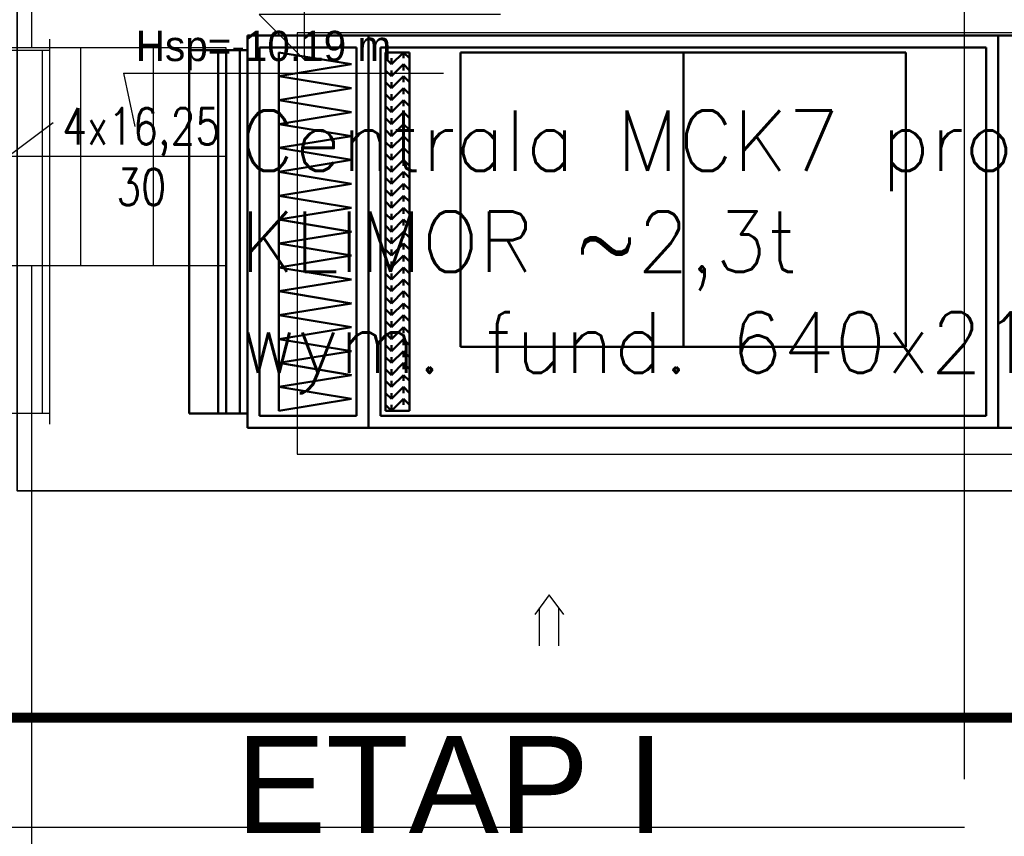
# Model space of a CAD drawing. Header units: centimetres. Extents: x -156440 to 298236, y -263599 to 81430.
# Tile 24 of 170: x 141874 to 145939, y -157018 to -153647. Entities that reach past the tile are written whole.
import ezdxf

# ---------------------------------------------------------------- set-up
doc = ezdxf.new("R2010")
doc.units = ezdxf.units.CM
doc.header["$LTSCALE"] = 50
for name, pattern in [('01-101 Went PP Poziom -2$0$DASHDOT2', [12.7, 6.35, -3.175, 0, -3.175]), ('01-101 Went PP Poziom -2$0$Przekrój 3a-3a$0$HIDDEN', [9.525, 6.35, -3.175]), ('Kondygnacja -2$0$DIVIDE', [31.75, 12.7, -6.35, 0, -6.35, 0, -6.35]), ('Kondygnacja -2$0$HIDDEN2', [4.7625, 3.175, -1.5875])]:
    doc.linetypes.add(name, pattern=pattern)
doc.layers.get('0').update_dxf_attribs({"color": 8})
for name, color, linetype in [('01-101 Went PP Poziom -2$0$L_linie przekrojowe', 213, 'Continuous'), ('01-101 Went PP Poziom -2$0$L_text', 2, 'Continuous'), ('01-101 Went PP Poziom -2$0$L_Wywiew', 6, 'Continuous'), ('bgde-tekst', 7, 'Continuous'), ('bgde_centrale wentylacyjne', 3, 'Continuous'), ('Kondygnacja -2$0$ARCH_ETAPOWANIE', 8, 'Kondygnacja -2$0$DIVIDE'), ('Kondygnacja -2$0$ARCH_INFO_KOTY_WYSOKOŚCIOWE_IST', 8, 'Continuous'), ('Kondygnacja -2$0$ARCH_INFO_SCHODY_IST', 8, 'Continuous'), ('Kondygnacja -2$0$ARCH_KONSTR_POWYŻEJ RZUTU_IST', 8, 'Kondygnacja -2$0$HIDDEN2'), ('Kondygnacja -2$0$ARCH_SCHODY_IST', 8, 'Continuous'), ('Kondygnacja -2$0$ARCH_WIDOK_IST', 8, 'Continuous')]:
    doc.layers.add(name, color=color, linetype=linetype)
doc.layers.add('01-101 Went PP Poziom -2$0$L_niedruk', color=6, linetype='Continuous', lineweight=13, plot=False)
for name, color, linetype, lineweight in [('01-101 Went PP Poziom -2$0$L_urządzenia', 1, 'Continuous', 50), ('bgde_fundamenty pod urządzenia', 7, 'Continuous', 35), ('Kondygnacja -2$0$_SP KORYTA', 8, 'Continuous', 25)]:
    doc.layers.add(name, color=color, linetype=linetype, lineweight=lineweight)
doc.layers.get('01-101 Went PP Poziom -2$0$L_text').off()
doc.styles.add('Kondygnacja -2$0$Arial', font='ARIAL.TTF')
doc.styles.add('Kondygnacja -2$0$ROMANS-50-CM', font='romans.shx', dxfattribs={"width": 0.8, "height": 10})
doc.styles.add('Romans', font='Romans.shx')

# ---------------------------------------------------------------- blocks, each defined once
blk = doc.blocks.new('Kondygnacja -2$0$konstukcja stropu -2')
at = {"layer": 'Kondygnacja -2$0$ARCH_KONSTR_POWYŻEJ RZUTU_IST', "ltscale": 10}
for p, q in [((6835, 6245), (6835, 6775)), ((6835, 6225), (6305, 6225))]:
    blk.add_line(p, q, dxfattribs=at)
blk = doc.blocks.new('*U508')
at = {"linetype": 'Continuous', "lineweight": -2}
for p, q in [((-500, 0, 750), (-500, 0, 795)), ((-500, 0, -750), (-500, 0, 750)), ((500, 0, 750), (500, 0, -750)), ((500, 0, 795), (500, 0, 750)), ((-500, 0, -795), (-500, 0, -750)), ((500, 0, -750), (500, 0, -795))]:
    blk.add_line(p, q, dxfattribs=at)
at = {"color": 0, "linetype": 'ByBlock', "lineweight": -2}
for p, q in [((-470, 0, 750), (-500, 0, 750)), ((470, 0, 750), (-470, 0, 750)), ((500, 0, 750), (470, 0, 750)), ((-500, 0, -750), (-470, 0, -750)), ((-470, 0, -750), (-375.6, 0, -750)), ((363.4, 0, -750), (470, 0, -750)), ((470, 0, -750), (500, 0, -750))]:
    blk.add_line(p, q, dxfattribs=at)
at = {"linetype": 'Continuous', "lineweight": -3}
for p, q in [((-470, 0, -750), (-470, 0, 750)), ((470, 0, -750), (470, 0, 750))]:
    blk.add_line(p, q, dxfattribs=at)
at = {"layer": '01-101 Went PP Poziom -2$0$L_niedruk', "linetype": 'Continuous', "lineweight": -3}
for p, q in [((363.4, 0, 750), (363.4, 0, 750)), ((363.4, 0, 750), (363.4, 0, -750)), ((363.4, 0, 750), (363.4, 0, -750)), ((363.4, 0, -750), (363.4, 0, -750))]:
    blk.add_line(p, q, dxfattribs=at)
at = {"layer": '01-101 Went PP Poziom -2$0$L_Wywiew', "linetype": '01-101 Went PP Poziom -2$0$Przekrój 3a-3a$0$HIDDEN', "lineweight": -3}
blk.add_line((-375.6, 0, -750), (363.4, 0, -750), dxfattribs=at)
blk = doc.blocks.new('01-101 Went PP Poziom -2$0$A$C60D313D2')
at = {"layer": '01-101 Went PP Poziom -2$0$L_urządzenia', "extrusion": (-1.22461e-16, -1, 0)}
for p, q in [((6468.95, 1552, -12), (6468.95, 1390, -12)), ((6468.95, 1552), (6468.95, 1552, -12)), ((6468.95, 1552, -12), (6518.95, 1552, -12)), ((6468.95, 1390), (6468.95, 1552)), ((6468.95, 1552, 146), (6468.95, 1390, 146)), ((6468.95, 1552), (6468.95, 1552, 146)), ((6468.95, 1552, 146), (6518.95, 1552, 146)), ((6468.95, 1552), (6518.95, 1552)), ((6468.95, 1390, 146), (6468.95, 1552, 146)), ((6468.95, 1552, 292), (6468.95, 1390, 292)), ((6468.95, 1552, 146), (6468.95, 1552, 292)), ((6468.95, 1552, 292), (6518.95, 1552, 292)), ((6468.95, 1552, 146), (6518.95, 1552, 146)), ((6518.95, 1552, -12), (6518.95, 1390, -12)), ((6518.95, 1552), (6518.95, 1552, -12)), ((6518.95, 1552, -12), (6778.95, 1552, -12)), ((6518.95, 1390), (6518.95, 1552)), ((6518.95, 1552, 292), (6518.95, 1390, 292)), ((6518.95, 1552), (6518.95, 1552, 292)), ((6518.95, 1552, 292), (6778.95, 1552, 292)), ((6518.95, 1552), (6778.95, 1552)), ((6518.95, 1552, -12), (6518.95, 1390, -12)), ((6518.95, 1552), (6518.95, 1552, -12)), ((6518.95, 1390), (6518.95, 1552)), ((6518.95, 1552, 146), (6518.95, 1390, 146)), ((6518.95, 1552), (6518.95, 1552, 146)), ((6518.95, 1390, 146), (6518.95, 1552, 146)), ((6518.95, 1552, 292), (6518.95, 1390, 292)), ((6518.95, 1552, 146), (6518.95, 1552, 292)), ((6778.95, 1552, -12), (6778.95, 1390, -12)), ((6778.95, 1552), (6778.95, 1552, -12)), ((6778.95, 1552, -12), (6868.95, 1552, -12)), ((6778.95, 1390), (6778.95, 1552)), ((6778.95, 1552, 292), (6778.95, 1390, 292)), ((6778.95, 1552), (6778.95, 1552, 292)), ((6778.95, 1552, 292), (6868.95, 1552, 292)), ((6778.95, 1552), (6868.95, 1552)), ((6778.95, 1552, -12), (6778.95, 1390, -12)), ((6778.95, 1552), (6778.95, 1552, -12)), ((6778.95, 1390), (6778.95, 1552)), ((6778.95, 1552, 292), (6778.95, 1390, 292)), ((6778.95, 1552), (6778.95, 1552, 292)), ((6444.95, 1546, 286.5), (6444.95, 1396, 286.5)), ((6444.95, 1546, 151.5), (6444.95, 1396, 151.5)), ((6444.95, 1546, 286.5), (6444.95, 1546, 151.5)), ((6456.95, 1546, 286.5), (6444.95, 1546, 286.5)), ((6444.95, 1546, 151.5), (6456.95, 1546, 151.5)), ((6456.95, 1546, 140.5), (6456.95, 1396, 140.5)), ((6456.95, 1546, 5.5), (6456.95, 1396, 5.5)), ((6456.95, 1546, 140.5), (6456.95, 1546, 5.5)), ((6468.95, 1546, 140.5), (6456.95, 1546, 140.5)), ((6456.95, 1546, 5.5), (6468.95, 1546, 5.5)), ((6456.95, 1546, 286.5), (6456.95, 1396, 286.5)), ((6456.95, 1546, 151.5), (6456.95, 1396, 151.5)), ((6456.95, 1546, 151.5), (6456.95, 1546, 286.5)), ((6456.95, 1546, 286.5), (6456.95, 1396, 286.5)), ((6456.95, 1546, 151.5), (6456.95, 1396, 151.5)), ((6456.95, 1546, 286.5), (6456.95, 1546, 151.5)), ((6468.95, 1546, 286.5), (6456.95, 1546, 286.5)), ((6456.95, 1546, 151.5), (6468.95, 1546, 151.5)), ((6460.15, 1546, 281.8), (6460.15, 1396, 281.8)), ((6460.15, 1546, 281.8), (6465.85, 1546, 276.1)), ((6460.15, 1546, 266.1), (6460.15, 1396, 266.1)), ((6460.15, 1546, 266.1), (6465.85, 1546, 271.8)), ((6460.15, 1546, 261.8), (6460.15, 1396, 261.8)), ((6460.15, 1546, 261.8), (6465.85, 1546, 256.1)), ((6460.15, 1546, 246.1), (6460.15, 1396, 246.1)), ((6460.15, 1546, 246.1), (6465.85, 1546, 251.8)), ((6460.15, 1546, 241.8), (6460.15, 1396, 241.8)), ((6460.15, 1546, 241.8), (6465.85, 1546, 236.1)), ((6460.15, 1546, 226.1), (6460.15, 1396, 226.1)), ((6460.15, 1546, 226.1), (6465.85, 1546, 231.8)), ((6460.15, 1546, 221.8), (6460.15, 1396, 221.8)), ((6460.15, 1546, 221.8), (6465.85, 1546, 216.1)), ((6460.15, 1546, 206.1), (6460.15, 1396, 206.1)), ((6460.15, 1546, 206.1), (6465.85, 1546, 211.8)), ((6460.15, 1546, 201.8), (6460.15, 1396, 201.8)), ((6460.15, 1546, 201.8), (6465.85, 1546, 196.1)), ((6460.15, 1546, 186.1), (6460.15, 1396, 186.1)), ((6460.15, 1546, 186.1), (6465.85, 1546, 191.8)), ((6460.15, 1546, 181.8), (6460.15, 1396, 181.8)), ((6460.15, 1546, 181.8), (6465.85, 1546, 176.1)), ((6460.15, 1546, 166.1), (6460.15, 1396, 166.1)), ((6460.15, 1546, 166.1), (6465.85, 1546, 171.8)), ((6460.15, 1546, 161.8), (6460.15, 1396, 161.8)), ((6460.15, 1546, 161.8), (6465.85, 1546, 156.1)), ((6465.85, 1546, 276.1), (6465.85, 1396, 276.1)), ((6465.85, 1546, 271.8), (6465.85, 1396, 271.8)), ((6465.85, 1546, 256.1), (6465.85, 1396, 256.1)), ((6465.85, 1546, 251.8), (6465.85, 1396, 251.8)), ((6465.85, 1546, 236.1), (6465.85, 1396, 236.1)), ((6465.85, 1546, 231.8), (6465.85, 1396, 231.8)), ((6465.85, 1546, 216.1), (6465.85, 1396, 216.1)), ((6465.85, 1546, 211.8), (6465.85, 1396, 211.8)), ((6465.85, 1546, 196.1), (6465.85, 1396, 196.1)), ((6465.85, 1546, 191.8), (6465.85, 1396, 191.8)), ((6465.85, 1546, 176.1), (6465.85, 1396, 176.1)), ((6465.85, 1546, 171.8), (6465.85, 1396, 171.8)), ((6465.85, 1546, 156.1), (6465.85, 1396, 156.1)), ((6468.95, 1546, 140.5), (6468.95, 1396, 140.5)), ((6468.95, 1546, 5.5), (6468.95, 1396, 5.5)), ((6468.95, 1546, 5.5), (6468.95, 1546, 140.5)), ((6468.95, 1546, 286.5), (6468.95, 1396, 286.5)), ((6468.95, 1546, 151.5), (6468.95, 1396, 151.5)), ((6468.95, 1546, 151.5), (6468.95, 1546, 286.5)), ((6473.95, 1395, 5), (6473.95, 1547, 5)), ((6473.95, 1547, 141), (6473.95, 1395, 141)), ((6473.95, 1547, 5), (6473.95, 1547, 141)), ((6473.95, 1547, 141), (6513.95, 1547, 141)), ((6473.95, 1547, 5), (6513.95, 1547, 5)), ((6473.95, 1395, 151), (6473.95, 1547, 151)), ((6473.95, 1547, 287), (6473.95, 1395, 287)), ((6473.95, 1547, 151), (6473.95, 1547, 287)), ((6473.95, 1547, 287), (6513.95, 1547, 287)), ((6473.95, 1547, 151), (6513.95, 1547, 151)), ((6481.95, 1545, 285), (6511.95, 1540.1, 285)), ((6481.95, 1545, 153), (6511.95, 1540.1, 153)), ((6481.95, 1545, 153), (6481.95, 1545, 285)), ((6481.95, 1545, 285), (6481.95, 1535.2, 285)), ((6481.95, 1545, 153), (6481.95, 1535.2, 153)), ((6513.95, 1395, 5), (6513.95, 1547, 5)), ((6513.95, 1547, 141), (6513.95, 1395, 141)), ((6513.95, 1547, 5), (6513.95, 1547, 141)), ((6513.95, 1395, 151), (6513.95, 1547, 151)), ((6513.95, 1547, 287), (6513.95, 1395, 287)), ((6513.95, 1547, 151), (6513.95, 1547, 287)), ((6523.95, 1395, 5), (6523.95, 1547, 5)), ((6523.95, 1547, 287), (6523.95, 1395, 287)), ((6523.95, 1547, 5), (6523.95, 1547, 287)), ((6523.95, 1547, 287), (6773.95, 1547, 287)), ((6523.95, 1547, 5), (6773.95, 1547, 5)), ((6525.95, 1545, 144), (6525.95, 1397, 144)), ((6525.95, 1545, 7), (6525.95, 1397, 7)), ((6525.95, 1545, 144), (6525.95, 1545, 7)), ((6535.95, 1545, 144), (6525.95, 1545, 144)), ((6525.95, 1545, 7), (6535.95, 1545, 7)), ((6528.45, 1540.1, 144), (6533.45, 1545, 144)), ((6528.45, 1540.1, 7), (6533.45, 1545, 7)), ((6533.45, 1545, 7), (6533.45, 1542.6, 144)), ((6533.45, 1545, 144), (6535.95, 1542.6, 144)), ((6533.45, 1545, 7), (6535.95, 1542.6, 7)), ((6535.95, 1545, 144), (6535.95, 1397, 144)), ((6535.95, 1545, 7), (6535.95, 1397, 7)), ((6535.95, 1545, 7), (6535.95, 1545, 144)), ((6556.95, 1545, 146), (6556.95, 1423.4, 146)), ((6648.95, 1545, 54), (6556.95, 1545, 146)), ((6556.95, 1545, 146), (6648.95, 1545, 237.9)), ((6648.95, 1545, 54), (6648.95, 1423.4, 54)), ((6648.95, 1545, 237.9), (6648.95, 1423.4, 237.9)), ((6740.85, 1545, 146), (6648.95, 1545, 54)), ((6648.95, 1545, 237.9), (6740.85, 1545, 146)), ((6740.85, 1545, 146), (6740.85, 1423.4, 146)), ((6773.95, 1395, 5), (6773.95, 1547, 5)), ((6773.95, 1547, 287), (6773.95, 1395, 287)), ((6773.95, 1547, 5), (6773.95, 1547, 287)), ((6525.95, 1542.6, 7), (6525.95, 1542.6, 144)), ((6525.95, 1542.6, 144), (6528.45, 1540.1, 144)), ((6525.95, 1542.6, 7), (6528.45, 1540.1, 7)), ((6528.45, 1540.1, 7), (6528.45, 1542.6, 144)), ((6535.95, 1542.6, 7), (6535.95, 1542.6, 144)), ((6481.95, 1535.2, 285), (6511.95, 1540.1, 285)), ((6481.95, 1535.2, 153), (6511.95, 1540.1, 153)), ((6511.95, 1540.1, 153), (6511.95, 1540.1, 285)), ((6525.95, 1537.6, 7), (6525.95, 1537.6, 144)), ((6525.95, 1537.6, 144), (6528.45, 1535.2, 144)), ((6525.95, 1537.6, 7), (6528.45, 1535.2, 7)), ((6528.45, 1535.2, 144), (6533.45, 1540.1, 144)), ((6528.45, 1535.2, 7), (6533.45, 1540.1, 7)), ((6528.45, 1535.2, 7), (6528.45, 1537.6, 144)), ((6533.45, 1540.1, 7), (6533.45, 1537.6, 144)), ((6533.45, 1540.1, 144), (6535.95, 1537.6, 144)), ((6533.45, 1540.1, 7), (6535.95, 1537.6, 7)), ((6535.95, 1537.6, 7), (6535.95, 1537.6, 144)), ((6481.95, 1535.2, 285), (6511.95, 1530.2, 285)), ((6481.95, 1535.2, 153), (6511.95, 1530.2, 153)), ((6481.95, 1535.2, 153), (6481.95, 1535.2, 285)), ((6481.95, 1535.2, 285), (6481.95, 1525.3, 285)), ((6481.95, 1535.2, 153), (6481.95, 1525.3, 153)), ((6481.95, 1535.2, 153), (6481.95, 1535.2, 285)), ((6525.95, 1532.7, 7), (6525.95, 1532.7, 144)), ((6525.95, 1532.7, 144), (6528.45, 1530.2, 144)), ((6525.95, 1532.7, 7), (6528.45, 1530.2, 7)), ((6528.45, 1530.2, 144), (6533.45, 1535.2, 144)), ((6528.45, 1530.2, 7), (6533.45, 1535.2, 7)), ((6528.45, 1530.2, 7), (6528.45, 1532.7, 144)), ((6533.45, 1535.2, 7), (6533.45, 1532.7, 144)), ((6533.45, 1535.2, 144), (6535.95, 1532.7, 144)), ((6533.45, 1535.2, 7), (6535.95, 1532.7, 7)), ((6535.95, 1532.7, 7), (6535.95, 1532.7, 144)), ((6481.95, 1525.3, 285), (6511.95, 1530.2, 285)), ((6481.95, 1525.3, 153), (6511.95, 1530.2, 153)), ((6511.95, 1530.2, 153), (6511.95, 1530.2, 285)), ((6528.45, 1525.3, 144), (6533.45, 1530.2, 144)), ((6528.45, 1525.3, 7), (6533.45, 1530.2, 7)), ((6533.45, 1530.2, 7), (6533.45, 1527.8, 144)), ((6533.45, 1530.2, 144), (6535.95, 1527.8, 144)), ((6533.45, 1530.2, 7), (6535.95, 1527.8, 7)), ((6481.95, 1525.3, 285), (6511.95, 1520.4, 285)), ((6481.95, 1525.3, 153), (6511.95, 1520.4, 153)), ((6481.95, 1525.3, 153), (6481.95, 1525.3, 285)), ((6481.95, 1525.3, 285), (6481.95, 1515.4, 285)), ((6481.95, 1525.3, 153), (6481.95, 1515.4, 153)), ((6481.95, 1525.3, 153), (6481.95, 1525.3, 285)), ((6525.95, 1527.8, 7), (6525.95, 1527.8, 144)), ((6525.95, 1527.8, 144), (6528.45, 1525.3, 144)), ((6525.95, 1527.8, 7), (6528.45, 1525.3, 7)), ((6528.45, 1525.3, 7), (6528.45, 1527.8, 144)), ((6528.45, 1520.4, 144), (6533.45, 1525.3, 144)), ((6528.45, 1520.4, 7), (6533.45, 1525.3, 7)), ((6533.45, 1525.3, 7), (6533.45, 1522.8, 144)), ((6533.45, 1525.3, 144), (6535.95, 1522.8, 144)), ((6533.45, 1525.3, 7), (6535.95, 1522.8, 7)), ((6535.95, 1527.8, 7), (6535.95, 1527.8, 144)), ((6481.95, 1515.4, 285), (6511.95, 1520.4, 285)), ((6481.95, 1515.4, 153), (6511.95, 1520.4, 153)), ((6511.95, 1520.4, 153), (6511.95, 1520.4, 285)), ((6525.95, 1522.8, 7), (6525.95, 1522.8, 144)), ((6525.95, 1522.8, 144), (6528.45, 1520.4, 144)), ((6525.95, 1522.8, 7), (6528.45, 1520.4, 7)), ((6528.45, 1520.4, 7), (6528.45, 1522.8, 144)), ((6528.45, 1515.4, 144), (6533.45, 1520.4, 144)), ((6528.45, 1515.4, 7), (6533.45, 1520.4, 7)), ((6533.45, 1520.4, 7), (6533.45, 1517.9, 144)), ((6533.45, 1520.4, 144), (6535.95, 1517.9, 144)), ((6533.45, 1520.4, 7), (6535.95, 1517.9, 7)), ((6535.95, 1522.8, 7), (6535.95, 1522.8, 144)), ((6525.95, 1517.9, 7), (6525.95, 1517.9, 144)), ((6525.95, 1517.9, 144), (6528.45, 1515.4, 144)), ((6525.95, 1517.9, 7), (6528.45, 1515.4, 7)), ((6528.45, 1515.4, 7), (6528.45, 1517.9, 144)), ((6535.95, 1517.9, 7), (6535.95, 1517.9, 144)), ((6481.95, 1515.4, 285), (6511.95, 1510.5, 285)), ((6481.95, 1515.4, 153), (6511.95, 1510.5, 153)), ((6481.95, 1515.4, 153), (6481.95, 1515.4, 285)), ((6481.95, 1515.4, 285), (6481.95, 1505.6, 285)), ((6481.95, 1515.4, 153), (6481.95, 1505.6, 153)), ((6481.95, 1515.4, 153), (6481.95, 1515.4, 285)), ((6525.95, 1513, 7), (6525.95, 1513, 144)), ((6525.95, 1513, 144), (6528.45, 1510.5, 144)), ((6525.95, 1513, 7), (6528.45, 1510.5, 7)), ((6528.45, 1510.5, 144), (6533.45, 1515.4, 144)), ((6528.45, 1510.5, 7), (6533.45, 1515.4, 7)), ((6528.45, 1510.5, 7), (6528.45, 1513, 144)), ((6533.45, 1515.4, 7), (6533.45, 1513, 144)), ((6533.45, 1515.4, 144), (6535.95, 1513, 144)), ((6533.45, 1515.4, 7), (6535.95, 1513, 7)), ((6535.95, 1513, 7), (6535.95, 1513, 144)), ((6481.95, 1505.6, 285), (6511.95, 1510.5, 285)), ((6481.95, 1505.6, 153), (6511.95, 1510.5, 153)), ((6511.95, 1510.5, 153), (6511.95, 1510.5, 285)), ((6528.45, 1505.6, 144), (6533.45, 1510.5, 144)), ((6528.45, 1505.6, 7), (6533.45, 1510.5, 7)), ((6533.45, 1510.5, 7), (6533.45, 1508, 144)), ((6533.45, 1510.5, 144), (6535.95, 1508, 144)), ((6533.45, 1510.5, 7), (6535.95, 1508, 7)), ((6481.95, 1505.6, 285), (6511.95, 1500.6, 285)), ((6481.95, 1505.6, 153), (6511.95, 1500.6, 153)), ((6481.95, 1505.6, 153), (6481.95, 1505.6, 285)), ((6481.95, 1505.6, 285), (6481.95, 1495.7, 285)), ((6481.95, 1505.6, 153), (6481.95, 1495.7, 153)), ((6481.95, 1505.6, 153), (6481.95, 1505.6, 285)), ((6525.95, 1508, 7), (6525.95, 1508, 144)), ((6525.95, 1508, 144), (6528.45, 1505.6, 144)), ((6525.95, 1508, 7), (6528.45, 1505.6, 7)), ((6528.45, 1505.6, 7), (6528.45, 1508, 144)), ((6528.45, 1500.6, 144), (6533.45, 1505.6, 144)), ((6528.45, 1500.6, 7), (6533.45, 1505.6, 7)), ((6533.45, 1505.6, 7), (6533.45, 1503.1, 144)), ((6533.45, 1505.6, 144), (6535.95, 1503.1, 144)), ((6533.45, 1505.6, 7), (6535.95, 1503.1, 7)), ((6535.95, 1508, 7), (6535.95, 1508, 144)), ((6481.95, 1495.7, 285), (6511.95, 1500.6, 285)), ((6481.95, 1495.7, 153), (6511.95, 1500.6, 153)), ((6511.95, 1500.6, 153), (6511.95, 1500.6, 285)), ((6525.95, 1503.1, 7), (6525.95, 1503.1, 144)), ((6525.95, 1503.1, 144), (6528.45, 1500.6, 144)), ((6525.95, 1503.1, 7), (6528.45, 1500.6, 7)), ((6528.45, 1500.6, 7), (6528.45, 1503.1, 144)), ((6528.45, 1495.7, 144), (6533.45, 1500.6, 144)), ((6528.45, 1495.7, 7), (6533.45, 1500.6, 7)), ((6533.45, 1500.6, 7), (6533.45, 1498.2, 144)), ((6533.45, 1500.6, 144), (6535.95, 1498.2, 144)), ((6533.45, 1500.6, 7), (6535.95, 1498.2, 7)), ((6535.95, 1503.1, 7), (6535.95, 1503.1, 144)), ((6525.95, 1498.2, 7), (6525.95, 1498.2, 144)), ((6525.95, 1498.2, 144), (6528.45, 1495.7, 144)), ((6525.95, 1498.2, 7), (6528.45, 1495.7, 7)), ((6528.45, 1495.7, 7), (6528.45, 1498.2, 144)), ((6535.95, 1498.2, 7), (6535.95, 1498.2, 144)), ((6481.95, 1495.7, 285), (6511.95, 1490.8, 285)), ((6481.95, 1495.7, 153), (6511.95, 1490.8, 153)), ((6481.95, 1495.7, 153), (6481.95, 1495.7, 285)), ((6481.95, 1495.7, 285), (6481.95, 1485.8, 285)), ((6481.95, 1495.7, 153), (6481.95, 1485.8, 153)), ((6481.95, 1495.7, 153), (6481.95, 1495.7, 285)), ((6525.95, 1493.2, 7), (6525.95, 1493.2, 144)), ((6525.95, 1493.2, 144), (6528.45, 1490.8, 144)), ((6525.95, 1493.2, 7), (6528.45, 1490.8, 7)), ((6528.45, 1490.8, 144), (6533.45, 1495.7, 144)), ((6528.45, 1490.8, 7), (6533.45, 1495.7, 7)), ((6528.45, 1490.8, 7), (6528.45, 1493.2, 144)), ((6533.45, 1495.7, 7), (6533.45, 1493.2, 144)), ((6533.45, 1495.7, 144), (6535.95, 1493.2, 144)), ((6533.45, 1495.7, 7), (6535.95, 1493.2, 7)), ((6535.95, 1493.2, 7), (6535.95, 1493.2, 144)), ((6481.95, 1485.8, 285), (6511.95, 1490.8, 285)), ((6481.95, 1485.8, 153), (6511.95, 1490.8, 153)), ((6511.95, 1490.8, 153), (6511.95, 1490.8, 285)), ((6525.95, 1488.3, 7), (6525.95, 1488.3, 144)), ((6525.95, 1488.3, 144), (6528.45, 1485.8, 144)), ((6525.95, 1488.3, 7), (6528.45, 1485.8, 7)), ((6528.45, 1485.8, 144), (6533.45, 1490.8, 144)), ((6528.45, 1485.8, 7), (6533.45, 1490.8, 7)), ((6528.45, 1485.8, 7), (6528.45, 1488.3, 144)), ((6533.45, 1490.8, 7), (6533.45, 1488.3, 144)), ((6533.45, 1490.8, 144), (6535.95, 1488.3, 144)), ((6533.45, 1490.8, 7), (6535.95, 1488.3, 7)), ((6535.95, 1488.3, 7), (6535.95, 1488.3, 144)), ((6481.95, 1485.8, 285), (6511.95, 1480.9, 285)), ((6481.95, 1485.8, 153), (6511.95, 1480.9, 153)), ((6481.95, 1485.8, 153), (6481.95, 1485.8, 285)), ((6481.95, 1485.8, 285), (6481.95, 1476, 285)), ((6481.95, 1485.8, 153), (6481.95, 1476, 153)), ((6481.95, 1485.8, 153), (6481.95, 1485.8, 285)), ((6528.45, 1480.9, 144), (6533.45, 1485.8, 144)), ((6528.45, 1480.9, 7), (6533.45, 1485.8, 7)), ((6533.45, 1485.8, 7), (6533.45, 1483.4, 144)), ((6533.45, 1485.8, 144), (6535.95, 1483.4, 144)), ((6533.45, 1485.8, 7), (6535.95, 1483.4, 7)), ((6481.95, 1476, 285), (6511.95, 1480.9, 285)), ((6481.95, 1476, 153), (6511.95, 1480.9, 153)), ((6511.95, 1480.9, 153), (6511.95, 1480.9, 285)), ((6525.95, 1483.4, 7), (6525.95, 1483.4, 144)), ((6525.95, 1483.4, 144), (6528.45, 1480.9, 144)), ((6525.95, 1483.4, 7), (6528.45, 1480.9, 7)), ((6528.45, 1480.9, 7), (6528.45, 1483.4, 144)), ((6528.45, 1476, 144), (6533.45, 1480.9, 144)), ((6528.45, 1476, 7), (6533.45, 1480.9, 7)), ((6533.45, 1480.9, 7), (6533.45, 1478.4, 144)), ((6533.45, 1480.9, 144), (6535.95, 1478.4, 144)), ((6533.45, 1480.9, 7), (6535.95, 1478.4, 7)), ((6535.95, 1483.4, 7), (6535.95, 1483.4, 144)), ((6481.95, 1476, 285), (6511.95, 1471, 285)), ((6481.95, 1476, 153), (6511.95, 1471, 153)), ((6481.95, 1476, 153), (6481.95, 1476, 285)), ((6481.95, 1476, 285), (6481.95, 1466.1, 285)), ((6481.95, 1476, 153), (6481.95, 1466.1, 153)), ((6481.95, 1476, 153), (6481.95, 1476, 285)), ((6525.95, 1478.4, 7), (6525.95, 1478.4, 144)), ((6525.95, 1478.4, 144), (6528.45, 1476, 144)), ((6525.95, 1478.4, 7), (6528.45, 1476, 7)), ((6528.45, 1476, 7), (6528.45, 1478.4, 144)), ((6528.45, 1471, 144), (6533.45, 1476, 144)), ((6528.45, 1471, 7), (6533.45, 1476, 7)), ((6533.45, 1476, 7), (6533.45, 1473.5, 144)), ((6533.45, 1476, 144), (6535.95, 1473.5, 144)), ((6533.45, 1476, 7), (6535.95, 1473.5, 7)), ((6535.95, 1478.4, 7), (6535.95, 1478.4, 144)), ((6525.95, 1473.5, 7), (6525.95, 1473.5, 144)), ((6525.95, 1473.5, 144), (6528.45, 1471, 144)), ((6525.95, 1473.5, 7), (6528.45, 1471, 7)), ((6528.45, 1471, 7), (6528.45, 1473.5, 144)), ((6535.95, 1473.5, 7), (6535.95, 1473.5, 144)), ((6481.95, 1466.1, 285), (6511.95, 1471, 285)), ((6481.95, 1466.1, 153), (6511.95, 1471, 153)), ((6511.95, 1471, 153), (6511.95, 1471, 285)), ((6525.95, 1468.6, 7), (6525.95, 1468.6, 144)), ((6525.95, 1468.6, 144), (6528.45, 1466.1, 144)), ((6525.95, 1468.6, 7), (6528.45, 1466.1, 7)), ((6528.45, 1466.1, 144), (6533.45, 1471, 144)), ((6528.45, 1466.1, 7), (6533.45, 1471, 7)), ((6528.45, 1466.1, 7), (6528.45, 1468.6, 144)), ((6533.45, 1471, 7), (6533.45, 1468.6, 144)), ((6533.45, 1471, 144), (6535.95, 1468.6, 144)), ((6533.45, 1471, 7), (6535.95, 1468.6, 7)), ((6535.95, 1468.6, 7), (6535.95, 1468.6, 144)), ((6481.95, 1466.1, 285), (6511.95, 1461.2, 285)), ((6481.95, 1466.1, 153), (6511.95, 1461.2, 153)), ((6481.95, 1466.1, 153), (6481.95, 1466.1, 285)), ((6481.95, 1466.1, 285), (6481.95, 1456.2, 285)), ((6481.95, 1466.1, 153), (6481.95, 1456.2, 153)), ((6481.95, 1466.1, 153), (6481.95, 1466.1, 285)), ((6525.95, 1463.6, 7), (6525.95, 1463.6, 144)), ((6525.95, 1463.6, 144), (6528.45, 1461.2, 144)), ((6525.95, 1463.6, 7), (6528.45, 1461.2, 7)), ((6528.45, 1461.2, 144), (6533.45, 1466.1, 144)), ((6528.45, 1461.2, 7), (6533.45, 1466.1, 7)), ((6528.45, 1461.2, 7), (6528.45, 1463.6, 144)), ((6533.45, 1466.1, 7), (6533.45, 1463.6, 144)), ((6533.45, 1466.1, 144), (6535.95, 1463.6, 144)), ((6533.45, 1466.1, 7), (6535.95, 1463.6, 7)), ((6535.95, 1463.6, 7), (6535.95, 1463.6, 144)), ((6481.95, 1456.2, 285), (6511.95, 1461.2, 285)), ((6481.95, 1456.2, 153), (6511.95, 1461.2, 153)), ((6511.95, 1461.2, 153), (6511.95, 1461.2, 285)), ((6528.45, 1456.2, 144), (6533.45, 1461.2, 144)), ((6528.45, 1456.2, 7), (6533.45, 1461.2, 7)), ((6533.45, 1461.2, 7), (6533.45, 1458.7, 144)), ((6533.45, 1461.2, 144), (6535.95, 1458.7, 144)), ((6533.45, 1461.2, 7), (6535.95, 1458.7, 7)), ((6481.95, 1456.2, 285), (6511.95, 1451.3, 285)), ((6481.95, 1456.2, 153), (6511.95, 1451.3, 153)), ((6481.95, 1456.2, 153), (6481.95, 1456.2, 285)), ((6481.95, 1456.2, 285), (6481.95, 1446.4, 285)), ((6481.95, 1456.2, 153), (6481.95, 1446.4, 153)), ((6481.95, 1456.2, 153), (6481.95, 1456.2, 285)), ((6525.95, 1458.7, 7), (6525.95, 1458.7, 144)), ((6525.95, 1458.7, 144), (6528.45, 1456.2, 144)), ((6525.95, 1458.7, 7), (6528.45, 1456.2, 7)), ((6528.45, 1456.2, 7), (6528.45, 1458.7, 144)), ((6528.45, 1451.3, 144), (6533.45, 1456.2, 144)), ((6528.45, 1451.3, 7), (6533.45, 1456.2, 7)), ((6533.45, 1456.2, 7), (6533.45, 1453.8, 144)), ((6533.45, 1456.2, 144), (6535.95, 1453.8, 144)), ((6533.45, 1456.2, 7), (6535.95, 1453.8, 7)), ((6535.95, 1458.7, 7), (6535.95, 1458.7, 144)), ((6481.95, 1446.4, 285), (6511.95, 1451.3, 285)), ((6481.95, 1446.4, 153), (6511.95, 1451.3, 153)), ((6511.95, 1451.3, 153), (6511.95, 1451.3, 285)), ((6525.95, 1453.8, 7), (6525.95, 1453.8, 144)), ((6525.95, 1453.8, 144), (6528.45, 1451.3, 144)), ((6525.95, 1453.8, 7), (6528.45, 1451.3, 7)), ((6528.45, 1451.3, 7), (6528.45, 1453.8, 144)), ((6528.45, 1446.4, 144), (6533.45, 1451.3, 144)), ((6528.45, 1446.4, 7), (6533.45, 1451.3, 7)), ((6533.45, 1451.3, 7), (6533.45, 1448.8, 144)), ((6533.45, 1451.3, 144), (6535.95, 1448.8, 144)), ((6533.45, 1451.3, 7), (6535.95, 1448.8, 7)), ((6535.95, 1453.8, 7), (6535.95, 1453.8, 144)), ((6525.95, 1448.8, 7), (6525.95, 1448.8, 144)), ((6525.95, 1448.8, 144), (6528.45, 1446.4, 144)), ((6525.95, 1448.8, 7), (6528.45, 1446.4, 7)), ((6528.45, 1446.4, 7), (6528.45, 1448.8, 144)), ((6535.95, 1448.8, 7), (6535.95, 1448.8, 144)), ((6481.95, 1446.4, 285), (6511.95, 1441.4, 285)), ((6481.95, 1446.4, 153), (6511.95, 1441.4, 153)), ((6481.95, 1446.4, 153), (6481.95, 1446.4, 285)), ((6481.95, 1446.4, 285), (6481.95, 1436.5, 285)), ((6481.95, 1446.4, 153), (6481.95, 1436.5, 153)), ((6481.95, 1446.4, 153), (6481.95, 1446.4, 285)), ((6525.95, 1443.9, 7), (6525.95, 1443.9, 144)), ((6525.95, 1443.9, 144), (6528.45, 1441.4, 144)), ((6525.95, 1443.9, 7), (6528.45, 1441.4, 7)), ((6528.45, 1441.4, 144), (6533.45, 1446.4, 144)), ((6528.45, 1441.4, 7), (6533.45, 1446.4, 7)), ((6528.45, 1441.4, 7), (6528.45, 1443.9, 144)), ((6533.45, 1446.4, 7), (6533.45, 1443.9, 144)), ((6533.45, 1446.4, 144), (6535.95, 1443.9, 144)), ((6533.45, 1446.4, 7), (6535.95, 1443.9, 7)), ((6535.95, 1443.9, 7), (6535.95, 1443.9, 144)), ((6481.95, 1436.5, 285), (6511.95, 1441.4, 285)), ((6481.95, 1436.5, 153), (6511.95, 1441.4, 153)), ((6511.95, 1441.4, 153), (6511.95, 1441.4, 285)), ((6528.45, 1436.5, 144), (6533.45, 1441.4, 144)), ((6528.45, 1436.5, 7), (6533.45, 1441.4, 7)), ((6533.45, 1441.4, 7), (6533.45, 1439, 144)), ((6533.45, 1441.4, 144), (6535.95, 1439, 144)), ((6533.45, 1441.4, 7), (6535.95, 1439, 7)), ((6481.95, 1436.5, 285), (6511.95, 1431.6, 285)), ((6481.95, 1436.5, 153), (6511.95, 1431.6, 153)), ((6481.95, 1436.5, 153), (6481.95, 1436.5, 285)), ((6481.95, 1436.5, 285), (6481.95, 1426.6, 285)), ((6481.95, 1436.5, 153), (6481.95, 1426.6, 153)), ((6481.95, 1436.5, 153), (6481.95, 1436.5, 285)), ((6525.95, 1439, 7), (6525.95, 1439, 144)), ((6525.95, 1439, 144), (6528.45, 1436.5, 144)), ((6525.95, 1439, 7), (6528.45, 1436.5, 7)), ((6528.45, 1436.5, 7), (6528.45, 1439, 144)), ((6528.45, 1431.6, 144), (6533.45, 1436.5, 144)), ((6528.45, 1431.6, 7), (6533.45, 1436.5, 7)), ((6533.45, 1436.5, 7), (6533.45, 1434, 144)), ((6533.45, 1436.5, 144), (6535.95, 1434, 144)), ((6533.45, 1436.5, 7), (6535.95, 1434, 7)), ((6535.95, 1439, 7), (6535.95, 1439, 144)), ((6481.95, 1426.6, 285), (6511.95, 1431.6, 285)), ((6481.95, 1426.6, 153), (6511.95, 1431.6, 153)), ((6511.95, 1431.6, 153), (6511.95, 1431.6, 285)), ((6525.95, 1434, 7), (6525.95, 1434, 144)), ((6525.95, 1434, 144), (6528.45, 1431.6, 144)), ((6525.95, 1434, 7), (6528.45, 1431.6, 7)), ((6528.45, 1431.6, 7), (6528.45, 1434, 144)), ((6528.45, 1426.6, 144), (6533.45, 1431.6, 144)), ((6528.45, 1426.6, 7), (6533.45, 1431.6, 7)), ((6533.45, 1431.6, 7), (6533.45, 1429.1, 144)), ((6533.45, 1431.6, 144), (6535.95, 1429.1, 144)), ((6533.45, 1431.6, 7), (6535.95, 1429.1, 7)), ((6535.95, 1434, 7), (6535.95, 1434, 144)), ((6525.95, 1429.1, 7), (6525.95, 1429.1, 144)), ((6525.95, 1429.1, 144), (6528.45, 1426.6, 144)), ((6525.95, 1429.1, 7), (6528.45, 1426.6, 7)), ((6528.45, 1426.6, 7), (6528.45, 1429.1, 144)), ((6535.95, 1429.1, 7), (6535.95, 1429.1, 144)), ((6481.95, 1426.6, 285), (6511.95, 1421.7, 285)), ((6481.95, 1426.6, 153), (6511.95, 1421.7, 153)), ((6481.95, 1426.6, 153), (6481.95, 1426.6, 285)), ((6481.95, 1426.6, 285), (6481.95, 1416.8, 285)), ((6481.95, 1426.6, 153), (6481.95, 1416.8, 153)), ((6481.95, 1426.6, 153), (6481.95, 1426.6, 285)), ((6525.95, 1424.2, 7), (6525.95, 1424.2, 144)), ((6525.95, 1424.2, 144), (6528.45, 1421.7, 144)), ((6525.95, 1424.2, 7), (6528.45, 1421.7, 7)), ((6528.45, 1421.7, 144), (6533.45, 1426.6, 144)), ((6528.45, 1421.7, 7), (6533.45, 1426.6, 7)), ((6528.45, 1421.7, 7), (6528.45, 1424.2, 144)), ((6533.45, 1426.6, 7), (6533.45, 1424.2, 144)), ((6533.45, 1426.6, 144), (6535.95, 1424.2, 144)), ((6533.45, 1426.6, 7), (6535.95, 1424.2, 7)), ((6535.95, 1424.2, 7), (6535.95, 1424.2, 144)), ((6648.95, 1423.4, 54), (6556.95, 1423.4, 146)), ((6556.95, 1423.4, 146), (6648.95, 1423.4, 237.9)), ((6740.85, 1423.4, 146), (6648.95, 1423.4, 54)), ((6648.95, 1423.4, 237.9), (6740.85, 1423.4, 146)), ((6481.95, 1416.8, 285), (6511.95, 1421.7, 285)), ((6481.95, 1416.8, 153), (6511.95, 1421.7, 153)), ((6511.95, 1421.7, 153), (6511.95, 1421.7, 285)), ((6525.95, 1419.2, 7), (6525.95, 1419.2, 144)), ((6525.95, 1419.2, 144), (6528.45, 1416.8, 144)), ((6525.95, 1419.2, 7), (6528.45, 1416.8, 7)), ((6528.45, 1416.8, 144), (6533.45, 1421.7, 144)), ((6528.45, 1416.8, 7), (6533.45, 1421.7, 7)), ((6528.45, 1416.8, 7), (6528.45, 1419.2, 144)), ((6533.45, 1421.7, 7), (6533.45, 1419.2, 144)), ((6533.45, 1421.7, 144), (6535.95, 1419.2, 144)), ((6533.45, 1421.7, 7), (6535.95, 1419.2, 7)), ((6535.95, 1419.2, 7), (6535.95, 1419.2, 144)), ((6481.95, 1416.8, 285), (6511.95, 1411.8, 285)), ((6481.95, 1416.8, 153), (6511.95, 1411.8, 153)), ((6481.95, 1416.8, 153), (6481.95, 1416.8, 285)), ((6481.95, 1416.8, 285), (6481.95, 1406.9, 285)), ((6481.95, 1416.8, 153), (6481.95, 1406.9, 153)), ((6481.95, 1416.8, 153), (6481.95, 1416.8, 285)), ((6528.45, 1411.8, 144), (6533.45, 1416.8, 144)), ((6528.45, 1411.8, 7), (6533.45, 1416.8, 7)), ((6533.45, 1416.8, 7), (6533.45, 1414.3, 144)), ((6533.45, 1416.8, 144), (6535.95, 1414.3, 144)), ((6533.45, 1416.8, 7), (6535.95, 1414.3, 7)), ((6481.95, 1406.9, 285), (6511.95, 1411.8, 285)), ((6481.95, 1406.9, 153), (6511.95, 1411.8, 153)), ((6511.95, 1411.8, 153), (6511.95, 1411.8, 285)), ((6525.95, 1414.3, 7), (6525.95, 1414.3, 144)), ((6525.95, 1414.3, 144), (6528.45, 1411.8, 144)), ((6525.95, 1414.3, 7), (6528.45, 1411.8, 7)), ((6528.45, 1411.8, 7), (6528.45, 1414.3, 144)), ((6528.45, 1406.9, 144), (6533.45, 1411.8, 144)), ((6528.45, 1406.9, 7), (6533.45, 1411.8, 7)), ((6533.45, 1411.8, 7), (6533.45, 1409.4, 144)), ((6533.45, 1411.8, 144), (6535.95, 1409.4, 144)), ((6533.45, 1411.8, 7), (6535.95, 1409.4, 7)), ((6535.95, 1414.3, 7), (6535.95, 1414.3, 144)), ((6481.95, 1406.9, 285), (6511.95, 1402, 285)), ((6481.95, 1406.9, 153), (6511.95, 1402, 153)), ((6481.95, 1406.9, 153), (6481.95, 1406.9, 285)), ((6481.95, 1406.9, 285), (6481.95, 1397, 285)), ((6481.95, 1406.9, 153), (6481.95, 1397, 153)), ((6481.95, 1406.9, 153), (6481.95, 1406.9, 285)), ((6525.95, 1409.4, 7), (6525.95, 1409.4, 144)), ((6525.95, 1409.4, 144), (6528.45, 1406.9, 144)), ((6525.95, 1409.4, 7), (6528.45, 1406.9, 7)), ((6528.45, 1406.9, 7), (6528.45, 1409.4, 144)), ((6528.45, 1402, 144), (6533.45, 1406.9, 144)), ((6528.45, 1402, 7), (6533.45, 1406.9, 7)), ((6533.45, 1406.9, 7), (6533.45, 1404.4, 144)), ((6533.45, 1406.9, 144), (6535.95, 1404.4, 144)), ((6533.45, 1406.9, 7), (6535.95, 1404.4, 7)), ((6535.95, 1409.4, 7), (6535.95, 1409.4, 144)), ((6525.95, 1404.4, 7), (6525.95, 1404.4, 144)), ((6525.95, 1404.4, 144), (6528.45, 1402, 144)), ((6525.95, 1404.4, 7), (6528.45, 1402, 7)), ((6528.45, 1402, 7), (6528.45, 1404.4, 144)), ((6535.95, 1404.4, 7), (6535.95, 1404.4, 144)), ((6481.95, 1397, 285), (6511.95, 1402, 285)), ((6481.95, 1397, 153), (6511.95, 1402, 153)), ((6511.95, 1402, 153), (6511.95, 1402, 285)), ((6525.95, 1399.5, 7), (6525.95, 1399.5, 144)), ((6525.95, 1399.5, 144), (6528.45, 1397, 144)), ((6525.95, 1399.5, 7), (6528.45, 1397, 7)), ((6528.45, 1397, 144), (6533.45, 1402, 144)), ((6528.45, 1397, 7), (6533.45, 1402, 7)), ((6528.45, 1397, 7), (6528.45, 1399.5, 144)), ((6533.45, 1402, 7), (6533.45, 1399.5, 144)), ((6533.45, 1402, 144), (6535.95, 1399.5, 144)), ((6533.45, 1402, 7), (6535.95, 1399.5, 7)), ((6535.95, 1399.5, 7), (6535.95, 1399.5, 144)), ((6444.95, 1396, 286.5), (6444.95, 1396, 151.5)), ((6456.95, 1396, 286.5), (6444.95, 1396, 286.5)), ((6444.95, 1396, 151.5), (6456.95, 1396, 151.5)), ((6456.95, 1396, 140.5), (6456.95, 1396, 5.5)), ((6468.95, 1396, 140.5), (6456.95, 1396, 140.5)), ((6456.95, 1396, 5.5), (6468.95, 1396, 5.5)), ((6456.95, 1396, 151.5), (6456.95, 1396, 286.5)), ((6456.95, 1396, 286.5), (6456.95, 1396, 151.5)), ((6468.95, 1396, 286.5), (6456.95, 1396, 286.5)), ((6456.95, 1396, 151.5), (6468.95, 1396, 151.5)), ((6460.15, 1396, 281.8), (6465.85, 1396, 276.1)), ((6460.15, 1396, 266.1), (6465.85, 1396, 271.8)), ((6460.15, 1396, 261.8), (6465.85, 1396, 256.1)), ((6460.15, 1396, 246.1), (6465.85, 1396, 251.8)), ((6460.15, 1396, 241.8), (6465.85, 1396, 236.1)), ((6460.15, 1396, 226.1), (6465.85, 1396, 231.8)), ((6460.15, 1396, 221.8), (6465.85, 1396, 216.1)), ((6460.15, 1396, 206.1), (6465.85, 1396, 211.8)), ((6460.15, 1396, 201.8), (6465.85, 1396, 196.1)), ((6460.15, 1396, 186.1), (6465.85, 1396, 191.8)), ((6460.15, 1396, 181.8), (6465.85, 1396, 176.1)), ((6460.15, 1396, 166.1), (6465.85, 1396, 171.8)), ((6460.15, 1396, 161.8), (6465.85, 1396, 156.1)), ((6468.95, 1396, 5.5), (6468.95, 1396, 140.5)), ((6468.95, 1396, 151.5), (6468.95, 1396, 286.5)), ((6473.95, 1395, 141), (6473.95, 1395, 5)), ((6473.95, 1395, 141), (6513.95, 1395, 141)), ((6473.95, 1395, 5), (6513.95, 1395, 5)), ((6473.95, 1395, 287), (6473.95, 1395, 151)), ((6473.95, 1395, 287), (6513.95, 1395, 287)), ((6473.95, 1395, 151), (6513.95, 1395, 151)), ((6481.95, 1397, 153), (6481.95, 1397, 285)), ((6513.95, 1395, 141), (6513.95, 1395, 5)), ((6513.95, 1395, 287), (6513.95, 1395, 151)), ((6523.95, 1395, 287), (6523.95, 1395, 5)), ((6523.95, 1395, 287), (6773.95, 1395, 287)), ((6523.95, 1395, 5), (6773.95, 1395, 5)), ((6525.95, 1397, 144), (6525.95, 1397, 7)), ((6535.95, 1397, 144), (6525.95, 1397, 144)), ((6525.95, 1397, 7), (6535.95, 1397, 7)), ((6535.95, 1397, 7), (6535.95, 1397, 144)), ((6773.95, 1395, 287), (6773.95, 1395, 5)), ((6468.95, 1390), (6468.95, 1390, -12)), ((6468.95, 1390, -12), (6518.95, 1390, -12)), ((6468.95, 1390, 146), (6468.95, 1390)), ((6468.95, 1390, 146), (6518.95, 1390, 146)), ((6468.95, 1390), (6518.95, 1390)), ((6468.95, 1390, 292), (6468.95, 1390, 146)), ((6468.95, 1390, 292), (6518.95, 1390, 292)), ((6468.95, 1390, 146), (6518.95, 1390, 146)), ((6518.95, 1390), (6518.95, 1390, -12)), ((6518.95, 1390, -12), (6778.95, 1390, -12)), ((6518.95, 1390, 292), (6518.95, 1390)), ((6518.95, 1390, 292), (6778.95, 1390, 292)), ((6518.95, 1390), (6778.95, 1390)), ((6518.95, 1390), (6518.95, 1390, -12)), ((6518.95, 1390, 146), (6518.95, 1390)), ((6518.95, 1390, 292), (6518.95, 1390, 146)), ((6778.95, 1390), (6778.95, 1390, -12)), ((6778.95, 1390, -12), (6868.95, 1390, -12)), ((6778.95, 1390, 292), (6778.95, 1390)), ((6778.95, 1390, 292), (6868.95, 1390, 292)), ((6778.95, 1390), (6868.95, 1390)), ((6778.95, 1390), (6778.95, 1390, -12)), ((6778.95, 1390, 292), (6778.95, 1390))]:
    blk.add_line(p, q, dxfattribs=at)
blk = doc.blocks.new('*a611')
at = {"layer": 'bgde-tekst'}
blk.add_line((0, 0), (1320.8, 0), dxfattribs=at)
blk = doc.blocks.new('sectionarrow.dwg')
for p, q in [((0, 0), (-100, 60)), ((-260, 40), (-66.7, 40)), ((-100, -60), (0, 0)), ((-260, -40), (-66.7, -40))]:
    blk.add_line(p, q)
blk = doc.blocks.new('*a739')
at = {"extrusion": (0, -0.582778, 0.812632), "rotation": 90}
blk.add_blockref('sectionarrow.dwg', (144060.1, -129424.9, 87246.2), dxfattribs=at)

msp = doc.modelspace()

# ---------------------------------------------------------------- linework, layer by layer
at = {"layer": '01-101 Went PP Poziom -2$0$L_linie przekrojowe', "linetype": '01-101 Went PP Poziom -2$0$DASHDOT2', "const_width": 42}
msp.add_lwpolyline([(154009.375, -156528.314), (129702.191, -156528.565)], dxfattribs=at)
at = {"layer": 'bgde-tekst', "elevation": -3480}
msp.add_lwpolyline([(142303.003, -153867.424), (142348.505, -154087.505), (142348.505, -154087.505)], dxfattribs=at)
at = {"layer": 'bgde_centrale wentylacyjne', "elevation": -120}
msp.add_lwpolyline([(143018.779, -155440.774), (148208.779, -155440.774), (148208.779, -153700.774), (143018.779, -153700.774)], close=True, dxfattribs=at)
at = {"layer": 'bgde_fundamenty pod urządzenia', "elevation": -24029.994}
msp.add_lwpolyline([(148263.531, -153451.669), (141863.464, -153451.669), (141863.464, -155591.669), (148263.531, -155591.669)], close=True, dxfattribs=at)
at = {"layer": 'Kondygnacja -2$0$ARCH_INFO_KOTY_WYSOKOŚCIOWE_IST', "elevation": -3480}
msp.add_lwpolyline([(143859.208, -153625.009), (142862.024, -153625.009), (143049.524, -153812.509), (143049.524, -153344.076)], dxfattribs=at)
at = {"layer": 'Kondygnacja -2$0$ARCH_INFO_SCHODY_IST'}
for p, q in [((141824.241, -154211.804, -3480), (142011.277, -154071.175, -3480)), ((142724.241, -154211.804, -3480), (141824.241, -154211.804, -3480))]:
    msp.add_line(p, q, dxfattribs=at)
at = {"layer": 'Kondygnacja -2$0$ARCH_SCHODY_IST'}
for p, q in [((141824.241, -153761.804, -3480), (142724.241, -153761.804, -3480)), ((142124.241, -153761.804, -3480), (142124.241, -154661.804, -3480)), ((142424.241, -153761.804, -3480), (142424.241, -154661.804, -3480)), ((142724.241, -153761.804, -3480), (142724.241, -154661.804, -3480)), ((141824.241, -154661.804, -3480), (142724.241, -154661.804, -3480))]:
    msp.add_line(p, q, dxfattribs=at)
at = {"layer": 'Kondygnacja -2$0$ARCH_WIDOK_IST'}
for p, q in [((141924.241, -153761.804, -3480), (141924.241, -148031.769, -3480)), ((141924.241, -157561.769, -3480), (141924.241, -154661.804, -3480))]:
    msp.add_line(p, q, dxfattribs=at)

# ---------------------------------------------------------------- block references
at = {"layer": '01-101 Went PP Poziom -2$0$L_text', "xscale": 10, "yscale": 10, "zscale": 10}
msp.add_blockref('01-101 Went PP Poziom -2$0$A$C60D313D2', (78124.241, -169231.769), dxfattribs=at)
at = {"layer": '01-101 Went PP Poziom -2$0$L_Wywiew', "linetype": 'Continuous', "extrusion": (-1.11022e-16, 1, -9.0583e-13)}
msp.add_blockref('*U508', (-141498.032, -9479.994, -154521.769), dxfattribs=at)
at = {"layer": 'bgde-tekst'}
msp.add_blockref('*a611', (142303.003, -153867.424, -3480), dxfattribs=at)
at = {"layer": 'bgde_centrale wentylacyjne'}
msp.add_blockref('*a739', (0, -0.813, -0.583), dxfattribs=at)
at = {"layer": 'Kondygnacja -2$0$_SP KORYTA', "xscale": 10, "yscale": 10, "zscale": 10}
msp.add_blockref('Kondygnacja -2$0$konstukcja stropu -2', (77424.241, -219231.769, -3480), dxfattribs=at)

# ---------------------------------------------------------------- texts
at = {"layer": 'bgde-tekst'}
msp.add_text('Hsp=-10.19 m ', height=125, dxfattribs=at).set_placement((142353.003, -153817.424, -3480))
at = {"layer": 'bgde_fundamenty pod urządzenia', "insert": (142783.712, -154021.164, -10714.994), "char_height": 250, "width": 4721.5643, "attachment_point": 1, "style": 'Romans'}
msp.add_mtext('Centrala MCK7 prod. KLIMOR ~2,3t\\Pwym. fund. 640x214x10 ', dxfattribs=at)
at = {"layer": 'Kondygnacja -2$0$ARCH_ETAPOWANIE', "ltscale": 10, "insert": (142765.748, -156604.146, -3480), "char_height": 400, "width": 2796.22902, "attachment_point": 1, "style": 'Kondygnacja -2$0$Arial'}
msp.add_mtext('ETAP I', dxfattribs=at)
at = {"layer": 'Kondygnacja -2$0$ARCH_INFO_SCHODY_IST', "insert": (142375.395, -154211.804, -3480), "char_height": 150, "width": 100, "attachment_point": 5, "style": 'Kondygnacja -2$0$ROMANS-50-CM'}
msp.add_mtext('4x16,25 30', dxfattribs=at)

doc.saveas('drawing.dxf')
